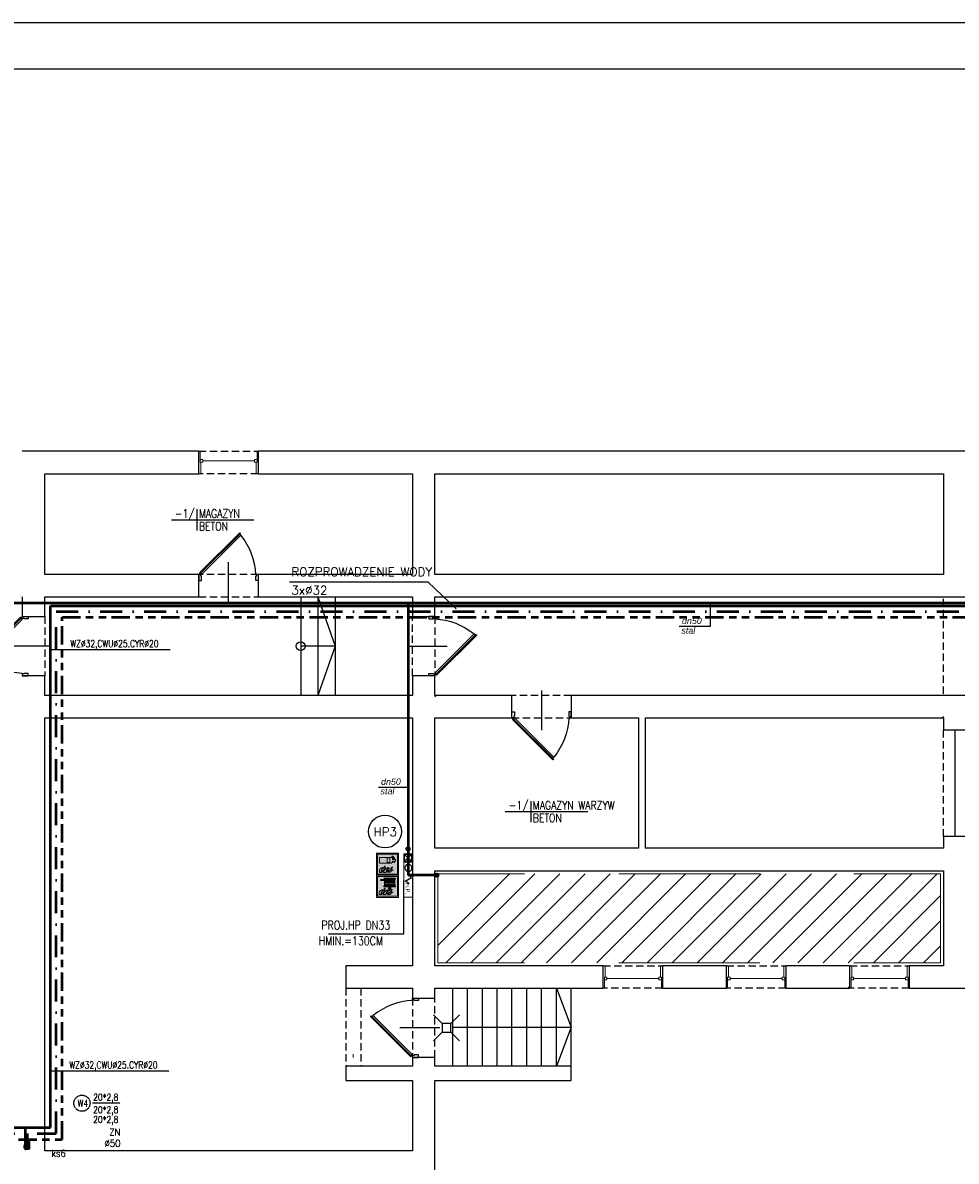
# Model space of a CAD drawing. Header units: millimetres. Extents: x 116 to 15750, y -6945 to 9999.
# Tile 111 of 150: x 4340 to 5957, y 1003 to 2975. Entities that reach past the tile are written whole.
import ezdxf
from ezdxf.enums import TextEntityAlignment as Align

# ---------------------------------------------------------------- set-up
doc = ezdxf.new("R2010")
doc.units = ezdxf.units.MM
for name, pattern in [('ACAD_ISO12W100', [21, 12, -3, 0, -3, 0, -3]), ('DASHDOT', [25.4, 12.7, -6.35, 0, -6.35]), ('DASHED', [19.05, 12.7, -6.35]), ('DASHED2', [0.375, 0.25, -0.125]), ('Podwójna kreska', [42.8625, 15.875, -4.7625, 6.35, -4.7625, 6.35, -4.7625])]:
    doc.linetypes.add(name, pattern=pattern)
doc.layers.get('0').update_dxf_attribs({"color": 252})
doc.layers.add('1-EWAK2', color=252, linetype='Continuous', lineweight=0)
doc.layers.add('IS woda w', color=5, linetype='Continuous', lineweight=40)
for name, color, linetype in [('1-MEBLE', 252, 'Continuous'), ('1-OPIS', 252, 'Continuous'), ('1-OPIS-POM', 252, 'Continuous'), ('1-SCIANA', 252, 'Continuous'), ('2-CZERWONY', 252, 'Continuous'), ('I-DRZWI', 252, 'Continuous'), ('I-NAD', 252, 'DASHED'), ('I-OKNA', 252, 'Continuous'), ('I-SCIANA', 252, 'Continuous'), ('I-WIDOK', 252, 'Continuous'), ('IS cwu', 3, 'DASHDOT'), ('IS cwu cyrkulacja', 3, 'ACAD_ISO12W100'), ('IS KAN_S_OPIS', 2, 'Continuous'), ('IS opis woda', 7, 'DASHED2'), ('IS woda hydranty', 4, 'CIRC'), ('IS WODA opis', 2, 'Continuous'), ('TABELKA', 252, 'Continuous'), ('TABELKA A3', 252, 'Continuous')]:
    doc.layers.add(name, color=color, linetype=linetype)
doc.styles.add('Action', font='arial.ttf')
doc.styles.add('GENERATED_STYLE_6', font='ariali.ttf')
doc.styles.add('ROMANS', font='romans.shx', dxfattribs={"width": 0.75})
doc.styles.get("Standard").update_dxf_attribs({"font": 'simplex.shx'})
doc.styles.add('TECH', font='simplex.shx')
doc.linetypes.add('CIRC', pattern='A,7,-1,["~",Standard,S=1,R=0,X=-0.3,Y=-0.6],-1', length=9)

# ---------------------------------------------------------------- blocks, each defined once
blk = doc.blocks.new('D90')
blk.add_line((32.6, 45), (-28, 45))
for points in [[(-9.2, 87.2), (-9.2, 90), (0, 90), (0, 86.3), (-6.4, 86.3), (-6.4, 87.2)], [(-72.6, 61.8), (-11.7, 0.9), (-10.6, 2), (-71.5, 62.9)], [(-9.2, 2.8), (-9.2, 0), (0, 0), (0, 3.7), (-6.4, 3.7), (-6.4, 2.8)]]:
    blk.add_lwpolyline(points, close=True)
blk.add_lwpolyline([(-11.3, 2.7), (-9.5, 4.5), (-68.6, 63.5), (-70.3, 61.8)])
blk.add_arc((-4.6, -14.5), 100.9, 92.6186, 129.3487)
blk = doc.blocks.new('OPIS-POM')
for p, q in [((-60, 0), (135, 0)), ((0, 25), (0, -25))]:
    blk.add_line(p, q)
at = {"style": 'ROMANS', "width": 0.8, "flags": 4}
blk.add_attdef('NR', text='', height=20, dxfattribs=at).set_placement((-5, 5), align=Align.RIGHT)
blk.add_attdef('NAZWA', (5, 5), '', height=20, dxfattribs=at)
blk.add_attdef('POW.', text='', height=20, dxfattribs=at).set_placement((-5, -5), align=Align.TOP_RIGHT)
blk.add_attdef('POSADZKA', text='', height=20, dxfattribs=at).set_placement((5, -5), align=Align.TOP_LEFT)
blk = doc.blocks.new('kratka')
for p, q in [((-15, 0), (-30, 15)), ((0, 0), (15, 15)), ((-30, -30), (-15, -15)), ((15, -30), (0, -15))]:
    blk.add_line(p, q)
blk.add_lwpolyline([(0, 0), (-15, 0), (-15, -15), (0, -15)], close=True)
blk = doc.blocks.new('hydrant 15x75')
at = {"linetype": 'Continuous', "lineweight": 15}
blk.add_line((-1.5, -73.5), (-13.5, -61.9), dxfattribs=at)
for points in [[(-15, -75), (-15, 0), (0, 0), (0, -75)], [(-15, -75), (-15, -60.5), (0, -60.5), (0, -75)], [(-13.5, -73.5), (-13.5, -61.9), (-1.5, -61.9), (-1.5, -73.5)]]:
    blk.add_lwpolyline(points, close=True, dxfattribs=at)
at = {"linetype": 'Continuous', "lineweight": 25}
blk.add_lwpolyline([(-8.1, -21.5), (-8.1, -24.6), (-2.3, -27.7), (-13.5, -33.9), (-8.1, -37), (-8.1, -44.1)], dxfattribs=at)
at = {"linetype": 'Continuous', "lineweight": 15}
blk.add_lwpolyline([(-13.5, -73.5), (-1.5, -61.9)], dxfattribs=at)
at = {"linetype": 'Continuous', "lineweight": 25}
blk.add_ellipse((-8.1, -50.3), major_axis=(-4.37, -4.37), ratio=1, start_param=3.926991, end_param=10.12291, dxfattribs=at)
at = {"linetype": 'Continuous', "lineweight": 25, "insert": (-6.8, -15), "char_height": 7.26, "attachment_point": 5, "rotation": 90, "style": 'Action'}
blk.add_mtext('H.P.', dxfattribs=at)
blk = doc.blocks.new('F001')
at = {"layer": '1-EWAK2'}
h = blk.add_hatch(color=256, dxfattribs=at)
h.paths.add_polyline_path([(0, 0), (-20, 0), (-20, -20), (0, -20)])
h.paths.add_polyline_path([(-1, -19), (-19, -19), (-19, -1), (-1, -1)], flags=16)
edge = h.paths.add_edge_path(flags=0)
edge.add_line((-2.8, -7.6), (-2.8, -9.7))
edge.add_spline(control_points=[(-2.8, -9.7), (-3.7, -8.9), (-5.3, -7.5), (-4.9, -5.5), (-4.8, -4.7)], knot_values=[0, 0, 0, 0, 3.34671, 5.693971, 5.693971, 5.693971, 5.693971], degree=3, periodic=0)
edge.add_spline(control_points=[(-4.8, -4.7), (-4.6, -5.5), (-4.3, -6.7), (-3.2, -7.4), (-2.8, -7.6)], knot_values=[0, 0, 0, 0, 2.168729, 3.6473, 3.6473, 3.6473, 3.6473], degree=3, periodic=0)
edge = h.paths.add_edge_path(flags=0)
edge.add_spline(control_points=[(-7.6, -5.6), (-6.9, -5.8), (-5.4, -6.3), (-4.9, -8.9), (-3.6, -10), (-2.8, -10.6)], knot_values=[0, 0, 0, 0, 1.982828, 4.37946, 7.072841, 7.072841, 7.072841, 7.072841], degree=3, periodic=0)
edge.add_spline(control_points=[(-2.8, -10.6), (-3.6, -10.5), (-5.1, -10.5), (-6.5, -8.7), (-6.5, -6.9), (-7.2, -6), (-7.6, -5.6)], knot_values=[0, 0, 0, 0, 2.275107, 4.228959, 6.036865, 7.501223, 7.501223, 7.501223, 7.501223], degree=3, periodic=0)
edge = h.paths.add_edge_path(flags=0)
edge.add_line((-2.7, -11.6), (-2.7, -13.6))
edge.add_spline(control_points=[(-2.7, -13.6), (-3.4, -13.4), (-4.8, -13), (-6.8, -11.3), (-7, -9.6), (-7.1, -8.8)], knot_values=[0, 0, 0, 0, 1.998113, 4.533827, 6.985336, 6.985336, 6.985336, 6.985336], degree=3, periodic=0)
edge.add_spline(control_points=[(-7.1, -8.8), (-6.4, -9.6), (-5.3, -11.1), (-3.5, -11.5), (-2.7, -11.6)], knot_values=[0, 0, 0, 0, 3.049151, 5.303344, 5.303344, 5.303344, 5.303344], degree=3, periodic=0)
edge = h.paths.add_edge_path(flags=0)
edge.add_spline(control_points=[(-8.6, -12.5), (-8.1, -12.7), (-6.9, -13.2), (-6, -14.8), (-4.5, -15.4), (-1.9, -14.3), (-4.7, -14.2), (-5.4, -12.8), (-7, -11.8), (-8.1, -12.3), (-8.6, -12.5)], knot_values=[0, 0, 0, 0, 1.77339, 3.562626, 5.197184, 6.78269, 8.441022, 9.870961, 11.707196, 13.307072, 13.307072, 13.307072, 13.307072], degree=3, periodic=0)
edge = h.paths.add_edge_path(flags=0)
edge.add_line((-2.7, -15.5), (-2.7, -17.4))
edge.add_line((-2.7, -17.4), (-4.6, -17.4))
edge.add_spline(control_points=[(-4.6, -17.4), (-5.1, -17.3), (-6.5, -16.8), (-6.9, -15.3), (-7.1, -14.4)], knot_values=[0, 0, 0, 0, 1.662854, 4.182871, 4.182871, 4.182871, 4.182871], degree=3, periodic=0)
edge.add_spline(control_points=[(-7.1, -14.4), (-6.3, -15), (-4.9, -16), (-3.3, -15.7), (-2.7, -15.5)], knot_values=[0, 0, 0, 0, 2.939188, 4.701286, 4.701286, 4.701286, 4.701286], degree=3, periodic=0)
h.paths.add_polyline_path([(-11.1, -6.9), (-11.1, -17.4), (-16.1, -17.4), (-16.1, -6.9, -0.414214), (-14.7, -5.5), (-14.3, -5.5), (-14.3, -4.4), (-14.8, -4.4), (-16.6, -5.7), (-16.6, -6), (-17.3, -6), (-17.3, -5.2), (-17.1, -4.9), (-14.8, -3.3), (-14.3, -3.3), (-14.3, -2.7), (-12.9, -2.7), (-12.9, -3.3), (-12.3, -3.3), (-11.6, -3.7), (-11.6, -4.3), (-12.3, -4.4), (-12.9, -4.4), (-12.9, -5.5), (-12.6, -5.5, -0.414214)], flags=0)
h.paths.add_polyline_path([(-11.7, -8.1), (-11.7, -10.5), (-15.7, -10.5), (-15.7, -8.1)], flags=0)
at = {"layer": '2-CZERWONY'}
h = blk.add_hatch(color=256, dxfattribs=at)
h.paths.add_polyline_path([(-19, -1), (-19, -19), (-1, -19), (-1, -1)])
edge = h.paths.add_edge_path(flags=16)
edge.add_spline(control_points=[(-4.8, -4.7), (-4.6, -5.5), (-4.3, -6.7), (-3.2, -7.4), (-2.8, -7.6)], knot_values=[0, 0, 0, 0, 2.168729, 3.6473, 3.6473, 3.6473, 3.6473], degree=3, periodic=0)
edge.add_line((-2.8, -7.6), (-2.8, -9.7))
edge.add_spline(control_points=[(-2.8, -9.7), (-3.7, -8.9), (-5.3, -7.5), (-4.9, -5.5), (-4.8, -4.7)], knot_values=[0, 0, 0, 0, 3.34671, 5.693971, 5.693971, 5.693971, 5.693971], degree=3, periodic=0)
edge = h.paths.add_edge_path(flags=16)
edge.add_spline(control_points=[(-7.6, -5.6), (-6.9, -5.8), (-5.4, -6.3), (-4.9, -8.9), (-3.6, -10), (-2.8, -10.6)], knot_values=[0, 0, 0, 0, 1.982828, 4.37946, 7.072841, 7.072841, 7.072841, 7.072841], degree=3, periodic=0)
edge.add_spline(control_points=[(-2.8, -10.6), (-3.6, -10.5), (-5.1, -10.5), (-6.5, -8.7), (-6.5, -6.9), (-7.2, -6), (-7.6, -5.6)], knot_values=[0, 0, 0, 0, 2.275107, 4.228959, 6.036865, 7.501223, 7.501223, 7.501223, 7.501223], degree=3, periodic=0)
edge = h.paths.add_edge_path(flags=16)
edge.add_spline(control_points=[(-7.1, -8.8), (-6.4, -9.6), (-5.3, -11.1), (-3.5, -11.5), (-2.7, -11.6)], knot_values=[0, 0, 0, 0, 3.049151, 5.303344, 5.303344, 5.303344, 5.303344], degree=3, periodic=0)
edge.add_line((-2.7, -11.6), (-2.7, -13.6))
edge.add_spline(control_points=[(-2.7, -13.6), (-3.4, -13.4), (-4.8, -13), (-6.8, -11.3), (-7, -9.6), (-7.1, -8.8)], knot_values=[0, 0, 0, 0, 1.998113, 4.533827, 6.985336, 6.985336, 6.985336, 6.985336], degree=3, periodic=0)
h.paths.add_polyline_path([(-11.6, -3.7), (-11.6, -4.3), (-12.3, -4.4), (-12.9, -4.4), (-12.9, -5.5), (-12.6, -5.5, -0.414214), (-11.1, -6.9), (-11.1, -17.4), (-16.1, -17.4), (-16.1, -6.9, -0.414214), (-14.7, -5.5), (-14.3, -5.5), (-14.3, -4.4), (-14.8, -4.4), (-16.6, -5.7), (-16.6, -6), (-17.3, -6), (-17.3, -5.2), (-17.1, -4.9), (-14.8, -3.3), (-14.3, -3.3), (-14.3, -2.7), (-12.9, -2.7), (-12.9, -3.3), (-12.3, -3.3)], flags=16)
h.paths.add_polyline_path([(-11.7, -8.1), (-11.7, -10.5), (-15.7, -10.5), (-15.7, -8.1)], flags=0)
edge = h.paths.add_edge_path(flags=16)
edge.add_spline(control_points=[(-8.6, -12.5), (-8.1, -12.7), (-6.9, -13.2), (-6, -14.8), (-4.5, -15.4), (-1.9, -14.3), (-4.7, -14.2), (-5.4, -12.8), (-7, -11.8), (-8.1, -12.3), (-8.6, -12.5)], knot_values=[0, 0, 0, 0, 1.77339, 3.562626, 5.197184, 6.78269, 8.441022, 9.870961, 11.707196, 13.307072, 13.307072, 13.307072, 13.307072], degree=3, periodic=0)
edge = h.paths.add_edge_path(flags=16)
edge.add_spline(control_points=[(-7.1, -14.4), (-6.3, -15), (-4.9, -16), (-3.3, -15.7), (-2.7, -15.5)], knot_values=[0, 0, 0, 0, 2.939188, 4.701286, 4.701286, 4.701286, 4.701286], degree=3, periodic=0)
edge.add_line((-2.7, -15.5), (-2.7, -17.4))
edge.add_line((-2.7, -17.4), (-4.6, -17.4))
edge.add_spline(control_points=[(-4.6, -17.4), (-5.1, -17.3), (-6.5, -16.8), (-6.9, -15.3), (-7.1, -14.4)], knot_values=[0, 0, 0, 0, 1.662854, 4.182871, 4.182871, 4.182871, 4.182871], degree=3, periodic=0)
at = {"layer": '1-EWAK2'}
for points in [[(-20, 0), (-20, -20), (0, -20), (0, 0), (-20, 0)], [(-15.7, -8.1), (-11.7, -8.1), (-11.7, -10.5), (-15.7, -10.5), (-15.7, -8.1)], [(-2.8, -7.6), (-2.8, -9.7)], [(-2.7, -15.5), (-2.7, -17.4), (-4.6, -17.4)], [(-2.7, -11.6), (-2.7, -13.6)]]:
    blk.add_lwpolyline(points, dxfattribs=at)
blk.add_lwpolyline([(-19, -1), (-19, -19), (-1, -19), (-1, -1)], close=True, dxfattribs=at)
blk.add_lwpolyline([(-12.9, -5.5), (-12.9, -4.4), (-12.3, -4.4), (-11.6, -4.3), (-11.6, -3.7), (-12.3, -3.3), (-12.9, -3.3), (-12.9, -2.7), (-14.3, -2.7), (-14.3, -3.3), (-14.8, -3.3), (-17.1, -4.9), (-17.3, -5.2), (-17.3, -6), (-16.6, -6), (-16.6, -5.7), (-14.8, -4.4), (-14.3, -4.4), (-14.3, -5.5), (-14.7, -5.5, 0.414214), (-16.1, -6.9), (-16.1, -17.4), (-11.1, -17.4), (-11.1, -6.9, 0.414214), (-12.6, -5.5), (-12.9, -5.5)], format="xyb", dxfattribs=at)
for points in [[(-7.6, -5.6), (-5.8, -6.5), (-4.7, -8.6), (-2.8, -10.6)], [(-7.6, -5.6), (-6.7, -6.9), (-6.3, -8.6), (-5.1, -10.1), (-2.8, -10.6)], [(-7.1, -8.8), (-4.9, -10.9), (-2.7, -11.6)], [(-7.1, -8.8), (-6.5, -11.2), (-4.6, -12.9), (-2.7, -13.6)], [(-4.8, -4.7), (-4.9, -7.1), (-2.8, -9.7)], [(-4.8, -4.7), (-3.9, -6.7), (-2.8, -7.6)], [(-8.6, -12.5), (-7.1, -12.1), (-5.4, -13), (-4.4, -14), (-2.8, -14.5), (-4.3, -15.1), (-5.9, -14.7), (-7.1, -13.3), (-8.6, -12.5)], [(-4.6, -17.4), (-6.1, -16.7), (-7.1, -14.4)], [(-2.7, -15.5), (-4.5, -15.7), (-7.1, -14.4)]]:
    blk.add_spline(points, degree=3, dxfattribs=at)
blk = doc.blocks.new('F002')
at = {"layer": '1-EWAK2'}
blk.add_hatch(color=256, dxfattribs=at).paths.add_polyline_path([(-19, 0), (-19, -1), (-1, -1), (-1, -19), (-19, -19), (-19, 0), (-20, 0), (-20, -20), (0, -20), (0, 0)])
h = blk.add_hatch(color=256, dxfattribs=at)
h.paths.add_polyline_path([(-17.3, -13.1, 0.218639), (-16.4, -13.3), (-16.4, -2.8, 0.335911), (-17.3, -3.1)])
h.paths.add_polyline_path([(-15.2, -3.8, 1), (-16.2, -3.8), (-16.2, -14.8), (-15.2, -14.8)])
h.paths.add_polyline_path([(-16.2, -15.8, 0.998763), (-15.2, -15.8), (-15.2, -15.3), (-16.2, -15.3)])
h.paths.add_polyline_path([(-15.1, -12.4, 1), (-14.1, -12.4), (-14.1, -3.8, 1), (-15.1, -3.8)])
h.paths.add_polyline_path([(-13, -3.8, 1), (-13.9, -3.8), (-13.9, -12.4, 1), (-13, -12.4)])
h.paths.add_polyline_path([(-11.8, -3.8, 1), (-12.8, -3.8), (-12.8, -12.4, 1), (-11.8, -12.4)])
h.paths.add_polyline_path([(-11.6, -12.4, 1), (-10.7, -12.4), (-10.7, -3.8, 1), (-11.6, -3.8)])
h.paths.add_polyline_path([(-10.5, -13.3, 0.218639), (-9.6, -13.1), (-9.6, -8.1), (-9.4, -8.1, 23.182717), (-9.4, -7.9, -0.000004), (-9.4, -7.9), (-9.6, -7.9), (-9.6, -3.1, 0.335911), (-10.5, -2.8)])
h.paths.add_polyline_path([(-9.2, -8.1), (-8.3, -8.1), (-8.3, -9, -0.36689)], flags=16)
h.paths.add_polyline_path([(-8.3, -7.1, 0.342037), (-9.2, -7.9), (-8.3, -7.9)], flags=16)
h.paths.add_polyline_path([(-8.1, -9, 0.36689), (-7.2, -8.1), (-8.1, -8.1)], flags=16)
h.paths.add_polyline_path([(-8.1, -7.9), (-8.1, -7.1, -0.342037), (-7.3, -7.9)], flags=16)
edge = h.paths.add_edge_path()
edge.add_spline(control_points=[(-2.7, -7.7), (-3.1, -7.5), (-4.2, -6.8), (-4.5, -5.6), (-4.7, -4.8)], knot_values=[0, 0, 0, 0, 1.478572, 3.6473, 3.6473, 3.6473, 3.6473], degree=3, periodic=0)
edge.add_spline(control_points=[(-4.7, -4.8), (-4.8, -5.6), (-5.2, -7.6), (-3.6, -9), (-2.7, -9.7)], knot_values=[0, 0, 0, 0, 2.347261, 5.693971, 5.693971, 5.693971, 5.693971], degree=3, periodic=0)
edge.add_line((-2.7, -9.7), (-2.7, -7.7))
edge = h.paths.add_edge_path()
edge.add_spline(control_points=[(-2.8, -10.7), (-3.5, -10.1), (-4.8, -9), (-5.3, -6.4), (-6.8, -5.9), (-7.5, -5.7)], knot_values=[0, 0, 0, 0, 2.69338, 5.090013, 7.072841, 7.072841, 7.072841, 7.072841], degree=3, periodic=0)
edge.add_spline(control_points=[(-7.5, -5.7), (-7.2, -6.1), (-6.5, -7), (-6.4, -8.8), (-5, -10.6), (-3.6, -10.6), (-2.8, -10.7)], knot_values=[0, 0, 0, 0, 1.464358, 3.272264, 5.226116, 7.501223, 7.501223, 7.501223, 7.501223], degree=3, periodic=0)
edge = h.paths.add_edge_path()
edge.add_spline(control_points=[(-7, -8.9), (-6.9, -9.7), (-6.7, -11.4), (-4.8, -13.1), (-3.3, -13.5), (-2.7, -13.6)], knot_values=[0, 0, 0, 0, 2.451509, 4.987223, 6.985336, 6.985336, 6.985336, 6.985336], degree=3, periodic=0)
edge.add_line((-2.7, -13.6), (-2.7, -11.7))
edge.add_spline(control_points=[(-2.7, -11.7), (-3.4, -11.5), (-5.2, -11.2), (-6.3, -9.7), (-7, -8.9)], knot_values=[0, 0, 0, 0, 2.254193, 5.303344, 5.303344, 5.303344, 5.303344], degree=3, periodic=0)
edge = h.paths.add_edge_path()
edge.add_spline(control_points=[(-8.5, -12.6), (-8, -12.8), (-6.9, -13.3), (-5.9, -14.9), (-4.4, -15.5), (-1.9, -14.4), (-4.6, -14.3), (-5.3, -12.9), (-6.9, -11.9), (-8, -12.4), (-8.5, -12.6)], knot_values=[0, 0, 0, 0, 1.77339, 3.562626, 5.197184, 6.78269, 8.441022, 9.870961, 11.707196, 13.307072, 13.307072, 13.307072, 13.307072], degree=3, periodic=0)
edge = h.paths.add_edge_path()
edge.add_spline(control_points=[(-7.1, -14.5), (-6.8, -15.4), (-6.4, -16.9), (-5.1, -17.3), (-4.5, -17.5)], knot_values=[0, 0, 0, 0, 2.520017, 4.182871, 4.182871, 4.182871, 4.182871], degree=3, periodic=0)
edge.add_line((-4.5, -17.5), (-2.7, -17.5))
edge.add_line((-2.7, -17.5), (-2.7, -15.6))
edge.add_spline(control_points=[(-2.7, -15.6), (-3.3, -15.8), (-4.9, -16.1), (-6.2, -15.1), (-7.1, -14.5)], knot_values=[0, 0, 0, 0, 1.762098, 4.701286, 4.701286, 4.701286, 4.701286], degree=3, periodic=0)
at = {"layer": '2-CZERWONY'}
h = blk.add_hatch(color=256, dxfattribs=at)
h.paths.add_polyline_path([(-19, -1), (-19, -19), (-1, -19), (-1, -1)])
edge = h.paths.add_edge_path(flags=16)
edge.add_spline(control_points=[(-4.7, -4.8), (-4.5, -5.6), (-4.2, -6.8), (-3.1, -7.5), (-2.7, -7.7)], knot_values=[0, 0, 0, 0, 2.168729, 3.6473, 3.6473, 3.6473, 3.6473], degree=3, periodic=0)
edge.add_line((-2.7, -7.7), (-2.7, -9.7))
edge.add_spline(control_points=[(-2.7, -9.7), (-3.6, -9), (-5.2, -7.6), (-4.8, -5.6), (-4.7, -4.8)], knot_values=[0, 0, 0, 0, 3.34671, 5.693971, 5.693971, 5.693971, 5.693971], degree=3, periodic=0)
edge = h.paths.add_edge_path(flags=16)
edge.add_spline(control_points=[(-7.5, -5.7), (-6.8, -5.9), (-5.3, -6.4), (-4.8, -9), (-3.5, -10.1), (-2.8, -10.7)], knot_values=[0, 0, 0, 0, 1.982828, 4.37946, 7.072841, 7.072841, 7.072841, 7.072841], degree=3, periodic=0)
edge.add_spline(control_points=[(-2.8, -10.7), (-3.6, -10.6), (-5, -10.6), (-6.4, -8.8), (-6.5, -7), (-7.2, -6.1), (-7.5, -5.7)], knot_values=[0, 0, 0, 0, 2.275107, 4.228959, 6.036865, 7.501223, 7.501223, 7.501223, 7.501223], degree=3, periodic=0)
h.paths.add_polyline_path([(-9.6, -7.9), (-9.4, -7.9, -23.180591), (-9.4, -8.1), (-9.6, -8.1), (-9.6, -13.1, -0.218639), (-10.5, -13.3), (-10.5, -2.8, -0.335911), (-9.6, -3.1)], flags=16)
h.paths.add_polyline_path([(-7.3, -7.9), (-8.1, -7.9), (-8.1, -7.1, -0.342037)], flags=0)
h.paths.add_polyline_path([(-8.3, -7.1, 0.342037), (-9.2, -7.9), (-8.3, -7.9)], flags=0)
h.paths.add_polyline_path([(-8.1, -9, 0.36689), (-7.2, -8.1), (-8.1, -8.1)], flags=0)
h.paths.add_polyline_path([(-10.7, -3.8), (-10.7, -12.4, -1), (-11.6, -12.4), (-11.6, -3.8, -1)], flags=16)
h.paths.add_polyline_path([(-8.3, -8.1), (-8.3, -9, -0.36689), (-9.2, -8.1)], flags=0)
edge = h.paths.add_edge_path(flags=16)
edge.add_spline(control_points=[(-7, -8.9), (-6.3, -9.7), (-5.2, -11.2), (-3.4, -11.5), (-2.7, -11.7)], knot_values=[0, 0, 0, 0, 3.049151, 5.303344, 5.303344, 5.303344, 5.303344], degree=3, periodic=0)
edge.add_line((-2.7, -11.7), (-2.7, -13.6))
edge.add_spline(control_points=[(-2.7, -13.6), (-3.3, -13.5), (-4.8, -13.1), (-6.7, -11.4), (-6.9, -9.7), (-7, -8.9)], knot_values=[0, 0, 0, 0, 1.998113, 4.533827, 6.985336, 6.985336, 6.985336, 6.985336], degree=3, periodic=0)
h.paths.add_polyline_path([(-11.8, -3.8), (-11.8, -12.4, -1), (-12.8, -12.4), (-12.8, -3.8, -1)], flags=16)
h.paths.add_polyline_path([(-13, -3.8), (-13, -12.4, -1), (-13.9, -12.4), (-13.9, -3.8, -1)], flags=16)
h.paths.add_polyline_path([(-14.1, -3.8), (-14.1, -12.4, -1), (-15.1, -12.4), (-15.1, -3.8, -1)], flags=16)
edge = h.paths.add_edge_path(flags=16)
edge.add_spline(control_points=[(-8.5, -12.6), (-8, -12.8), (-6.9, -13.3), (-5.9, -14.9), (-4.4, -15.5), (-1.9, -14.4), (-4.6, -14.3), (-5.3, -12.9), (-6.9, -11.9), (-8, -12.4), (-8.5, -12.6)], knot_values=[0, 0, 0, 0, 1.77339, 3.562626, 5.197184, 6.78269, 8.441022, 9.870961, 11.707196, 13.307072, 13.307072, 13.307072, 13.307072], degree=3, periodic=0)
h.paths.add_polyline_path([(-15.2, -3.8), (-15.2, -14.8), (-16.2, -14.8), (-16.2, -3.8, -1)], flags=16)
h.paths.add_polyline_path([(-16.4, -13.3, -0.218639), (-17.3, -13.1), (-17.3, -3.1, -0.335911), (-16.4, -2.8)], flags=16)
edge = h.paths.add_edge_path(flags=16)
edge.add_spline(control_points=[(-7.1, -14.5), (-6.2, -15.1), (-4.9, -16.1), (-3.3, -15.8), (-2.7, -15.6)], knot_values=[0, 0, 0, 0, 2.939188, 4.701286, 4.701286, 4.701286, 4.701286], degree=3, periodic=0)
edge.add_line((-2.7, -15.6), (-2.7, -17.5))
edge.add_line((-2.7, -17.5), (-4.5, -17.5))
edge.add_spline(control_points=[(-4.5, -17.5), (-5.1, -17.3), (-6.4, -16.9), (-6.8, -15.4), (-7.1, -14.5)], knot_values=[0, 0, 0, 0, 1.662854, 4.182871, 4.182871, 4.182871, 4.182871], degree=3, periodic=0)
h.paths.add_polyline_path([(-15.2, -15.3), (-15.2, -15.8, -1.001238), (-16.2, -15.8), (-16.2, -15.3)], flags=16)
at = {"layer": '1-EWAK2'}
for points in [[(-20, 0), (0, 0), (0, -20), (-20, -20), (-20, 0)], [(-15.2, -3.8), (-15.2, -14.8), (-16.2, -14.8), (-16.2, -3.8)], [(-15.1, -12.4), (-15.1, -3.8)], [(-14.1, -3.8), (-14.1, -12.4)], [(-13.9, -12.4), (-13.9, -3.8)], [(-13, -3.8), (-13, -12.4)], [(-12.8, -12.4), (-12.8, -3.8)], [(-11.8, -3.8), (-11.8, -12.4)], [(-11.6, -12.4), (-11.6, -3.8)], [(-10.7, -3.8), (-10.7, -12.4)], [(-9.6, -3.1), (-9.6, -7.9)], [(-9.6, -7.9), (-9.4, -7.9)], [(-9.6, -8.1), (-9.4, -8.1)], [(-9.2, -7.9), (-8.3, -7.9)], [(-9.2, -8.1), (-8.3, -8.1)], [(-8.3, -7.1), (-8.3, -7.9)], [(-8.3, -8.1), (-8.3, -9)], [(-8.1, -7.1), (-8.1, -7.9)], [(-8.1, -7.9), (-7.3, -7.9)], [(-8.1, -8.1), (-8.1, -9)], [(-8.1, -8.1), (-7.2, -8.1)], [(-2.7, -7.7), (-2.7, -9.7)], [(-15.2, -15.8), (-15.2, -15.3), (-16.2, -15.3), (-16.2, -15.8)], [(-2.7, -15.6), (-2.7, -17.5), (-4.5, -17.5)], [(-2.7, -11.7), (-2.7, -13.6)]]:
    blk.add_lwpolyline(points, dxfattribs=at)
blk.add_lwpolyline([(-19, -1), (-1, -1), (-1, -19), (-19, -19)], close=True, dxfattribs=at)
for points in [[(-17.3, -3.1), (-17.3, -13.1, 0.218639), (-16.4, -13.3), (-16.4, -2.8, 0.335911), (-17.3, -3.1, -1.468283)], [(-9.6, -8.1), (-9.6, -13.1, -0.218639), (-10.5, -13.3), (-10.5, -2.8, -0.335911), (-9.6, -3.1)]]:
    blk.add_lwpolyline(points, format="xyb", dxfattribs=at)
for centre, radius, start, end in [((-15.7, -3.8), 0.478, 0, 180), ((-14.6, -3.8), 0.478, 0, 180), ((-13.4, -3.8), 0.478, 0, 180), ((-12.3, -3.8), 0.478, 0, 180), ((-11.2, -3.8), 0.478, 0, 180), ((-8.2, -8.1), 1.16, 182.8497, 172.969), ((-8.2, -8.1), 0.962, 95.9669, 171.4973), ((-8.2, -8.1), 0.962, 183.4428, 264.0331), ((-8.2, -8.1), 0.962, 8.5027, 84.0331), ((-8.2, -8.1), 0.962, 275.9669, 356.5572), ((-15.7, -15.8), 0.479, 180.0709, 359.9291), ((-14.6, -12.4), 0.478, 180, 0), ((-13.4, -12.4), 0.478, 180, 0), ((-12.3, -12.4), 0.478, 180, 0), ((-11.2, -12.4), 0.478, 180, 0)]:
    blk.add_arc(centre, radius, start, end, dxfattribs=at)
for points in [[(-7.5, -5.7), (-5.7, -6.6), (-4.6, -8.7), (-2.8, -10.7)], [(-7.5, -5.7), (-6.7, -6.9), (-6.2, -8.7), (-5, -10.2), (-2.8, -10.7)], [(-7, -8.9), (-4.8, -11), (-2.7, -11.7)], [(-7, -8.9), (-6.4, -11.3), (-4.6, -13), (-2.7, -13.6)], [(-4.7, -4.8), (-4.8, -7.2), (-2.7, -9.7)], [(-4.7, -4.8), (-3.9, -6.8), (-2.7, -7.7)], [(-8.5, -12.6), (-7, -12.2), (-5.4, -13.1), (-4.3, -14.1), (-2.8, -14.6), (-4.2, -15.2), (-5.8, -14.8), (-7, -13.4), (-8.5, -12.6)], [(-4.5, -17.5), (-6, -16.8), (-7.1, -14.5)], [(-2.7, -15.6), (-4.4, -15.8), (-7.1, -14.5)]]:
    blk.add_spline(points, degree=3, dxfattribs=at)

msp = doc.modelspace()

# ---------------------------------------------------------------- linework, layer by layer
at = {"color": 251, "lineweight": 0, "true_color": 0x535353}
for points in [[(4645.2, 2233.1), (4647.1, 2233.1)], [(4747.8, 2233.1), (4745.9, 2233.1)], [(4573.3, 2194.1), (4542.4, 2194.1)], [(4604.1, 2194.1), (4573.3, 2194.1)], [(4645.2, 2194.1), (4648.5, 2194.1)], [(4747.9, 2194.1), (4744.5, 2194.1)], [(4747.9, 2019.5), (4742.6, 2019.5)], [(5054, 1807.2), (5056.8, 1810)], [(5290.2, 1810), (5285, 1810)], [(5932.9, 1771), (5935.2, 1773.3)], [(5345.7, 1341.6), (5348.9, 1341.6)], [(5448.4, 1341.6), (5445.1, 1341.6)], [(5559.3, 1341.6), (5562.6, 1341.6)], [(5662, 1341.6), (5658.8, 1341.6)], [(5773, 1341.6), (5776.2, 1341.6)], [(5875.7, 1341.6), (5872.4, 1341.6)], [(5345.8, 1302.5), (5347.6, 1302.5)], [(5448.4, 1302.5), (5446.5, 1302.5)], [(5559.4, 1302.5), (5561.2, 1302.5)], [(5662, 1302.5), (5660.1, 1302.5)], [(5769.5, 1302.5), (5773, 1306)], [(5773.1, 1302.5), (5775, 1302.5)], [(5875.7, 1302.5), (5873.7, 1302.5)], [(4912.2, 1182.8), (4912.2, 1188.1)], [(5015, 1182.8), (5015, 1188.1)], [(5290.2, 1167.4), (5054, 1167.4)]]:
    msp.add_lwpolyline(points, dxfattribs=at)
at = {"color": 7, "lineweight": 0}
for points in [[(5059.2, 1376.5), (5183.4, 1500.8)], [(5072.8, 1346.7), (5226.9, 1500.8)], [(5116.5, 1346.7), (5270.5, 1500.8)], [(5160, 1346.7), (5314.1, 1500.8)], [(5203.6, 1346.7), (5357.6, 1500.8)], [(5247.2, 1346.7), (5401.2, 1500.8)], [(5290.7, 1346.7), (5444.9, 1500.8)], [(5334.3, 1346.7), (5488.4, 1500.8)], [(5378, 1346.7), (5532, 1500.8)], [(5421.5, 1346.7), (5575.5, 1500.8)], [(5465.1, 1346.7), (5619.1, 1500.8)], [(5508.6, 1346.7), (5662.7, 1500.8)], [(5552.2, 1346.7), (5706.3, 1500.8)], [(5595.8, 1346.7), (5749.9, 1500.8)], [(5639.3, 1346.7), (5793.5, 1500.8)], [(5683, 1346.7), (5837, 1500.8)], [(5726.6, 1346.7), (5880.6, 1500.8)], [(5770.1, 1346.7), (5924.1, 1500.8)], [(5813.7, 1346.7), (5930.2, 1463.1)], [(5857.2, 1346.7), (5930.2, 1419.6)], [(5900.8, 1346.7), (5930.2, 1376)]]:
    msp.add_lwpolyline(points, dxfattribs=at)
at = {"color": 8, "lineweight": 0, "true_color": 0x7f7f7f}
for points in [[(5209.3, 1500.8), (5059.2, 1500.8), (5059.2, 1346.7), (5209.3, 1346.7)], [(5617, 1500.8), (5372.4, 1500.8)], [(5930.2, 1500.8), (5780, 1500.8)], [(5780, 1346.7), (5930.2, 1346.7), (5930.2, 1500.8)], [(5372.4, 1346.7), (5617, 1346.7)]]:
    msp.add_lwpolyline(points, dxfattribs=at)
at = {"layer": '1-OPIS'}
msp.add_lwpolyline([(4869.7, 1397), (5000.4, 1397), (5000.4, 1489.4)], dxfattribs=at)
at = {"layer": 'I-NAD'}
for points in [[(4645.2, 2233.1), (4747.9, 2233.1)], [(4747.9, 2194.1), (4645.2, 2194.1)], [(4747.9, 2019.5), (4645.2, 2019.5)], [(4645.2, 1980.5), (4747.9, 1980.5)], [(5935.2, 1812.4), (5935.2, 1982.8)], [(4378.1, 1946.6), (4378.1, 1843.9)], [(5015, 1843.9), (5015, 1946.6)], [(5054, 1946.6), (5054, 1843.9)], [(5290.2, 1810), (5187.5, 1810)], [(5187.5, 1771), (5290.2, 1771)], [(5935.2, 1565.5), (5935.2, 1750.4)], [(5345.7, 1341.6), (5448.4, 1341.6)], [(5559.3, 1341.6), (5662, 1341.6)], [(5773, 1341.6), (5875.7, 1341.6)], [(4899.9, 1302.5), (4899.9, 1167.4)], [(4925.6, 1302.5), (4925.6, 1167.4)], [(5448.4, 1302.5), (5345.7, 1302.5)], [(5662, 1302.5), (5559.3, 1302.5)], [(5875.7, 1302.5), (5773, 1302.5)], [(5015, 1285.5), (5015, 1182.8)], [(5054, 1182.8), (5054, 1285.5)]]:
    msp.add_lwpolyline(points, dxfattribs=at)
at = {"layer": 'I-OKNA', "lineweight": 0}
for points in [[(4647.1, 2233.1), (4647.1, 2214.2), (4651.6, 2214.2)], [(4745.9, 2233.1), (4745.9, 2214.2)], [(4647.1, 2218.7), (4651.6, 2218.7)], [(4648.5, 2214.2), (4648.5, 2194.1)], [(4651.6, 2218.7), (4651.6, 2214.2)], [(4651.6, 2216.5), (4741.4, 2216.5)], [(4741.4, 2218.7), (4741.4, 2214.2)], [(4745.9, 2218.7), (4741.4, 2218.7)], [(4741.4, 2214.2), (4745.9, 2214.2)], [(4744.5, 2214.2), (4744.5, 2194.1)], [(5348.9, 1321.5), (5348.9, 1341.6)], [(5445.1, 1321.5), (5445.1, 1341.6)], [(5562.6, 1321.5), (5562.6, 1341.6)], [(5658.8, 1321.5), (5658.8, 1341.6)], [(5776.2, 1321.5), (5776.2, 1341.6)], [(5872.4, 1321.5), (5872.4, 1341.6)], [(5352.1, 1321.5), (5347.6, 1321.5)], [(5347.6, 1302.5), (5347.6, 1321.5)], [(5347.6, 1317), (5352.1, 1317)], [(5352.1, 1317), (5352.1, 1321.5)], [(5442, 1319.2), (5352.1, 1319.2)], [(5442, 1317), (5442, 1321.5)], [(5446.5, 1302.5), (5446.5, 1321.5), (5442, 1321.5)], [(5446.5, 1317), (5442, 1317)], [(5565.8, 1321.5), (5561.2, 1321.5)], [(5561.2, 1302.5), (5561.2, 1321.5)], [(5561.2, 1317), (5565.8, 1317)], [(5565.8, 1317), (5565.8, 1321.5)], [(5655.6, 1319.2), (5565.8, 1319.2)], [(5655.6, 1317), (5655.6, 1321.5)], [(5660.1, 1302.5), (5660.1, 1321.5), (5655.6, 1321.5)], [(5660.1, 1317), (5655.6, 1317)], [(5779.5, 1321.5), (5775, 1321.5)], [(5775, 1302.5), (5775, 1321.5)], [(5775, 1317), (5779.5, 1317)], [(5779.5, 1317), (5779.5, 1321.5)], [(5869.2, 1319.2), (5779.5, 1319.2)], [(5869.2, 1317), (5869.2, 1321.5)], [(5873.7, 1302.5), (5873.7, 1321.5), (5869.2, 1321.5)], [(5873.7, 1317), (5869.2, 1317)]]:
    msp.add_lwpolyline(points, dxfattribs=at)
at = {"layer": 'I-SCIANA', "linetype": 'Continuous', "lineweight": 25}
for points in [[(4378.1, 2194.1), (4645.2, 2194.1), (4645.2, 2233.1), (4339.1, 2233.1)], [(5974.3, 2194.1), (6236.2, 2194.1), (6236.2, 2233.1), (4747.9, 2233.1), (4747.9, 2194.1)], [(4378.1, 2019.5), (4378.1, 2194.1)], [(4378.1, 2194.1), (4542.4, 2194.1)], [(4378.1, 2040.1), (4378.1, 2194.1)], [(4747.9, 2194.1), (5015, 2194.1)], [(5015, 2194.1), (5015, 2019.5)], [(5054, 2194.1), (5935.2, 2194.1)], [(5054, 2019.5), (5054, 2194.1)], [(5935.2, 2194.1), (5935.2, 2019.5)], [(4378.1, 1980.5), (4645.2, 1980.5), (4645.2, 2019.5), (4378.1, 2019.5)], [(5015, 2019.5), (4747.9, 2019.5), (4747.9, 1980.5)], [(5054, 1980.5), (6137.6, 1980.5), (6137.6, 2019.5), (5974.3, 2019.5)], [(5935.2, 2019.5), (5054, 2019.5)], [(4339.1, 1980.5), (4339.1, 1946.6), (4378.1, 1946.6), (4378.1, 1980.5)], [(4747.9, 1980.5), (5015, 1980.5)], [(5015, 1980.5), (5015, 1946.6), (5054, 1946.6)], [(5054, 1946.6), (5054, 1980.5)], [(4378.1, 1810), (4378.1, 1843.9), (4339.1, 1843.9)], [(5054, 1810), (5054, 1843.9), (5015, 1843.9), (5015, 1810)], [(5015, 1810), (4378.1, 1810)], [(5054, 1771), (5187.5, 1771), (5187.5, 1810), (5054, 1810)], [(6137.6, 1810), (5290.2, 1810), (5290.2, 1771)], [(4378.1, 1021.1), (4378.1, 1771)], [(4378.1, 1771), (5015, 1771)], [(5015, 1771), (5015, 1341.6)], [(5054, 1545), (5054, 1771)], [(5290.2, 1771), (5406.5, 1771)], [(5406.5, 1771), (5406.5, 1545)], [(5418.5, 1771), (5418.5, 1545)], [(5418.5, 1771), (5935.2, 1771)], [(5935.2, 1771), (5935.2, 1750.4), (5974.3, 1750.4)], [(5974.3, 1545), (5974.3, 1565.5), (5935.2, 1565.5), (5935.2, 1545)], [(5406.5, 1545), (5054, 1545)], [(5935.2, 1545), (5418.5, 1545)], [(5054, 1341.6), (5054, 1505.9)], [(5054, 1505.9), (5935.2, 1505.9)], [(5935.2, 1505.9), (5935.2, 1341.6)], [(5015, 1341.6), (4899.9, 1341.6), (4899.9, 1302.5)], [(5345.7, 1341.6), (5054, 1341.6)], [(5054, 1302.5), (5345.7, 1302.5), (5345.7, 1341.6)], [(5935.2, 1341.6), (5875.7, 1341.6), (5875.7, 1302.5), (6071.9, 1302.5), (6071.9, 1341.6)], [(4899.9, 1302.5), (5015, 1302.5)], [(5015, 1302.5), (5015, 1285.5), (5054, 1285.5)], [(5054, 1285.5), (5054, 1302.5)], [(5015, 1167.4), (4899.9, 1167.4), (4899.9, 1142.8), (5015, 1142.8)], [(5054, 1167.4), (5054, 1182.8), (5015, 1182.8), (5015, 1167.4)], [(5054, 1142.8), (5290.2, 1142.8), (5290.2, 1167.4)], [(5290.2, 1146.9), (5290.2, 1167.4), (5054, 1167.4)], [(5015, 1142.8), (5015, 1021.1)], [(5054, 982), (5054, 1142.8)], [(5015, 1021.1), (4378.1, 1021.1)]]:
    msp.add_lwpolyline(points, dxfattribs=at)
for points in [[(5448.4, 1302.5), (5559.3, 1302.5), (5559.3, 1341.6), (5448.4, 1341.6)], [(5662, 1302.5), (5773, 1302.5), (5773, 1341.6), (5662, 1341.6)]]:
    msp.add_lwpolyline(points, close=True, dxfattribs=at)
at = {"layer": 'I-WIDOK'}
for p, q in [((5264.5, 1302.5), (5290.2, 1235)), ((5084.8, 1235), (5290.2, 1235)), ((5290.2, 1235), (5264.5, 1167.4))]:
    msp.add_line(p, q, dxfattribs=at)
for points in [[(4821.4, 1980.5), (4821.4, 1810)], [(4851.4, 1980.5), (4851.4, 1810)], [(4851.4, 1980.5), (4881.4, 1895.2), (4851.4, 1810)], [(4881.4, 1980.5), (4881.4, 1810)], [(4881.4, 1895.2), (4821.4, 1895.2)], [(5954.7, 1750.4), (5954.7, 1565.5)], [(5084.8, 1167.4), (5084.8, 1302.5)], [(5110.5, 1167.4), (5110.5, 1302.5)], [(5136.2, 1167.4), (5136.2, 1302.5)], [(5161.9, 1167.4), (5161.9, 1302.5)], [(5187.5, 1167.4), (5187.5, 1302.5)], [(5213.2, 1167.4), (5213.2, 1302.5)], [(5238.9, 1167.4), (5238.9, 1302.5)], [(5264.5, 1167.4), (5264.5, 1302.5)], [(5290.2, 1167.4), (5290.2, 1302.5)]]:
    msp.add_lwpolyline(points, dxfattribs=at)
msp.add_circle((4821.4, 1895.2), 7.67, dxfattribs=at)
at = {"layer": 'IS cwu', "lineweight": 50, "ltscale": 3}
for p, q in [((4397.8, 1955.3), (5994, 1955.4)), ((4397.9, 1050.9), (4397.8, 1955.3)), ((397, 1050.7), (4397.9, 1050.9)), ((4348, 1026.5), (4348, 1050.9))]:
    msp.add_line(p, q, dxfattribs=at)
msp.add_circle((4344.8, 1026.5), 1.5, dxfattribs=at)
at = {"layer": 'IS cwu cyrkulacja', "linetype": 'Podwójna kreska', "lineweight": 50, "ltscale": 2}
for p, q in [((4408, 1040.7), (4408, 1945.2)), ((4408, 1945.2), (6004.2, 1945.2)), ((389, 1040.7), (4408, 1040.7)), ((4350.7, 1023.7), (4350.7, 1040.7))]:
    msp.add_line(p, q, dxfattribs=at)
at = {"layer": 'IS cwu cyrkulacja'}
for p, q in [((4346.3, 1026.5), (4348, 1026.5)), ((4345.8, 1023.7), (4350.7, 1023.7))]:
    msp.add_line(p, q, dxfattribs=at)
msp.add_circle((4344.8, 1023.7), 1, dxfattribs=at)
at = {"layer": 'IS opis woda'}
for p, q in [((5531.6, 1929.6), (5531.6, 1970.6)), ((5477, 1929.6), (5531.6, 1929.6)), ((4595.2, 1888.9, 53.4), (4388.1, 1888.9, 53.4)), ((4955.6, 1651), (5010.3, 1651)), ((4593.5, 1158.9, 53.4), (4386.4, 1158.9, 53.4)), ((4508.7, 1103.3), (4460.9, 1103.3))]:
    msp.add_line(p, q, dxfattribs=at)
msp.add_circle((4442.4, 1103.3), 14, dxfattribs=at)
at = {"layer": 'IS woda hydranty', "lineweight": 50, "ltscale": 10}
for p, q in [((4324.5, 1970.6), (6571, 1970.6)), ((5007.5, 1970.6), (5007.5, 1498.5)), ((5055, 1498.5), (5007.5, 1498.5))]:
    msp.add_line(p, q, dxfattribs=at)
for centre in [(5007.5, 1544.3), (5057.5, 1498.5)]:
    msp.add_circle(centre, 2.5, dxfattribs=at)
at = {"layer": 'IS WODA opis'}
for p, q in [((4802, 2006.6), (5042, 2006.6)), ((5042, 2006.6), (5090.7, 1960))]:
    msp.add_line(p, q, dxfattribs=at)
msp.add_circle((4967.5, 1574.1), 28.5, dxfattribs=at)
at = {"layer": 'IS woda w', "lineweight": 50}
for p, q in [((4387.8, 1061), (4387.8, 1965.4)), ((4387.8, 1965.4), (5983.9, 1965.4)), ((405.2, 1061), (4387.8, 1061)), ((4344.8, 1031.2), (4344.8, 1061))]:
    msp.add_line(p, q, dxfattribs=at)
msp.add_circle((4344.8, 1029.7), 1.5, dxfattribs=at)
at = {"layer": 'TABELKA'}
for points in [[(116.1, 2975.3), (116.1, 5.3), (8124.3, 5.3), (8124.3, 2975.3)], [(116.1, 2975.3), (116.1, 5.3), (8124.3, 5.3), (8124.3, 2975.3)], [(263.9, 57.2), (8067.1, 57.2), (8067.1, 2894.7), (263.9, 2894.7)]]:
    msp.add_lwpolyline(points, close=True, dxfattribs=at)

# ---------------------------------------------------------------- block references
at = {"layer": '1-MEBLE', "rotation": 180}
msp.add_blockref('hydrant 15x75', (5000, 1460.6), dxfattribs=at)
at = {"layer": '1-OPIS-POM', "xscale": 0.7338239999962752, "yscale": 0.7338239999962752, "zscale": 0.7338240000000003}
for p, values in [((4641.4, 2114), {'NR': '-1/', 'NAZWA': 'MAGAZYN', 'POSADZKA': 'BETON'}), ((5219.9, 1608.6), {'NR': '-1/', 'NAZWA': 'MAGAZYN WARZYW', 'POSADZKA': 'BETON'})]:
    msp.add_blockref('OPIS-POM', p, dxfattribs=at).add_auto_attribs(values)
at = {"layer": '1-SCIANA'}
msp.add_blockref('kratka', (5081.8, 1241.6), dxfattribs=at)
at = {"layer": 'I-DRZWI'}
for p, xscale, yscale, zscale, rotation in [((4645.2, 2009), 1.141352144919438, 1.141352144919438, 1.141352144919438, 270), ((4349.5, 1946.6), -1.141352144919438, 1.141352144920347, 1.141352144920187, 180), ((5187.5, 1781.4), -1.141352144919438, 1.141352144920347, 1.141352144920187, 270)]:
    msp.add_blockref('D90', p, dxfattribs=dict(at, xscale=xscale, yscale=yscale, zscale=zscale, rotation=rotation))
for p, xscale, yscale, zscale in [((5043.5, 1843.9), -1.141352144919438, 1.141352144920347, 1.141352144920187), ((5025.4, 1182.8), 1.141352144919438, 1.141352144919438, 1.141352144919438)]:
    msp.add_blockref('D90', p, dxfattribs=dict(at, xscale=xscale, yscale=yscale, zscale=zscale))
at = {"layer": 'TABELKA A3', "xscale": 1.913625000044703, "yscale": 1.913624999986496, "zscale": 1.913625, "rotation": 270}
for name, p in [('F001', (4991.1, 1498.2)), ('F002', (4991.1, 1459.9))]:
    msp.add_blockref(name, p, dxfattribs=at)

# ---------------------------------------------------------------- texts
at = {"layer": '1-OPIS', "style": 'ROMANS', "width": 0.8}
for s, p in [('PROJ.HP DN33', (4976.5, 1404.4)), ('HMIN.=130CM', (4964.2, 1377.3))]:
    msp.add_text(s, height=15, dxfattribs=at).set_placement(p, align=Align.RIGHT)
at = {"layer": 'IS KAN_S_OPIS', "style": 'TECH', "width": 0.9}
for s, p in [('ZN', (4489.7, 1047.2)), ('∅50', (4481.5, 1027.8, -53.4)), ('ks6', (4389.4, 1010.5))]:
    msp.add_text(s, height=12, dxfattribs=at).set_placement(p)
at = {"layer": 'IS opis woda', "style": 'GENERATED_STYLE_6'}
for s, p in [('dn50', (5482.1, 1933.5)), ('stal', (5481.1, 1917)), ('dn50', (4960.7, 1654.9)), ('stal', (4959.8, 1638.4))]:
    msp.add_text(s, height=11, dxfattribs=at).set_placement(p)
at = {"layer": 'IS opis woda', "style": 'TECH', "width": 0.8}
for s, p in [('WZ∅32,CWU∅25.CYR∅20', (4422.4, 1893.4)), ('WZ∅32,CWU∅25.CYR∅20', (4420.8, 1163.4)), ('W4', (4435, 1097.3)), ('20*2,8', (4461.9, 1107.8, -53.4)), ('20*2,8', (4461.9, 1085.9, -53.4)), ('20*2,8', (4461.9, 1069.1, -53.4))]:
    msp.add_text(s, height=12, dxfattribs=at).set_placement(p)
at = {"layer": 'IS WODA opis'}
for s, p in [('ROZPROWADZENIE WODY', (4805.4, 2016.6)), ('3x∅32', (4805.4, 1984.6))]:
    msp.add_text(s, height=15, dxfattribs=at).set_placement(p)
at = {"layer": 'IS WODA opis', "style": 'TECH'}
msp.add_text('HP3', height=15, dxfattribs=at).set_placement((4947.7, 1565.9))

doc.saveas('drawing.dxf')
